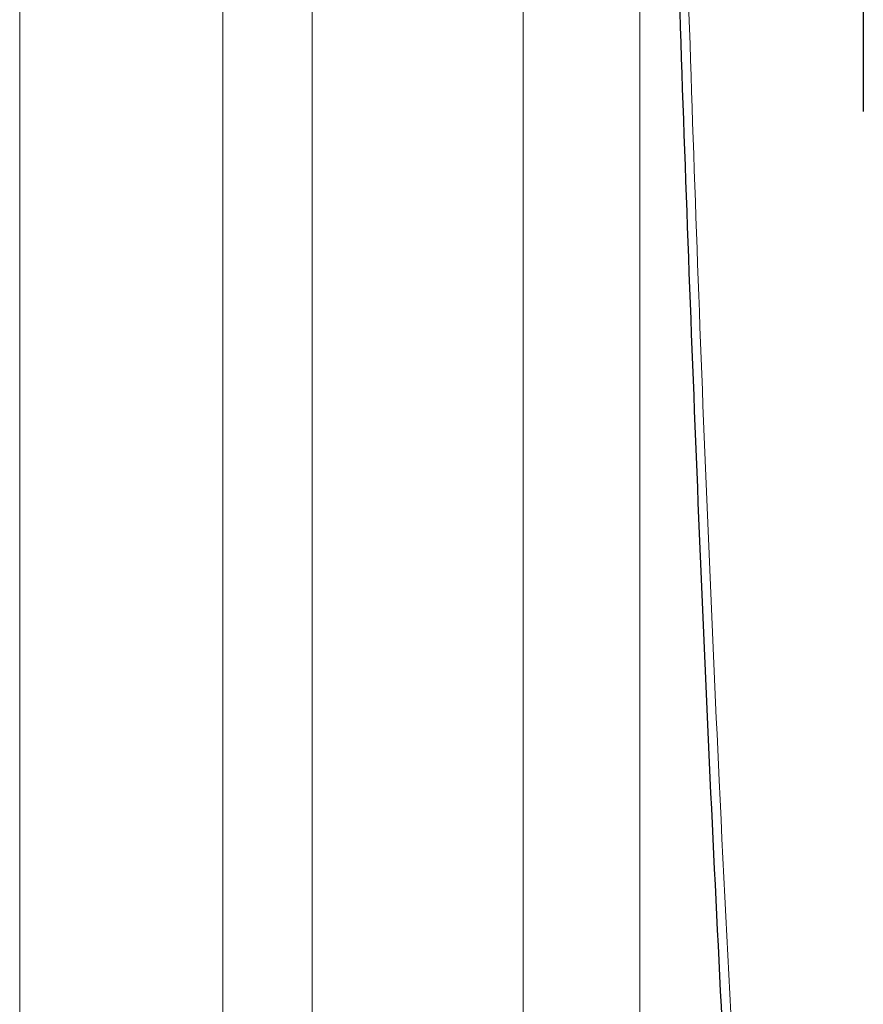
# Paper-space layout 'Blatt2' of a CAD drawing. Header units: millimetres. Extents: x 5 to 418, y 2 to 292.
# Tile 17 of 115: x 106 to 113, y 168 to 176. Entities that reach past the tile are written whole.
import ezdxf

# ---------------------------------------------------------------- set-up
doc = ezdxf.new("R2010")
doc.units = ezdxf.units.MM

psp = doc.layouts.new('Blatt2')

# ---------------------------------------------------------------- linework, layer by layer
at = {"color": 7, "linetype": 'Continuous', "lineweight": 18}
for p, q in [((108.1489, 154.3484), (108.1489, 194.9908)), ((105.6721, 153.9377), (105.6721, 194.6671)), ((107.3924, 194.6411), (107.3924, 153.9117)), ((109.934, 193.9762), (109.934, 154.282)), ((110.9202, 165.1129), (110.9202, 182.8762))]:
    psp.add_line(p, q, dxfattribs=at)
at = {"color": 7, "linetype": 'Continuous', "lineweight": 25}
psp.add_line((112.8124, 177.7842), (112.8124, 175.5081), dxfattribs=at)
psp.add_open_spline([(111.128, 181.1539), (111.1348, 180.8142), (111.1697, 179.0747), (111.2673, 175.9578), (111.4237, 171.8052), (111.5957, 168.0632), (111.7298, 165.716), (111.7858, 164.7352)], degree=3, knots=[0, 0, 0, 0, 0.0612246, 0.3135931, 0.5660969, 0.8186987, 1, 1, 1, 1], dxfattribs=at)
at = {"color": 7, "linetype": 'Continuous', "lineweight": 18}
psp.add_open_spline([(111.2078, 181.0232), (111.212, 180.8444), (111.2328, 179.9508), (111.3314, 176.2053), (111.5239, 170.8948), (111.7699, 166.3494), (111.8643, 164.6044)], degree=3, knots=[0, 0, 0, 0, 0.032288, 0.161438, 0.678067, 1, 1, 1, 1], dxfattribs=at)

doc.saveas('drawing.dxf')
